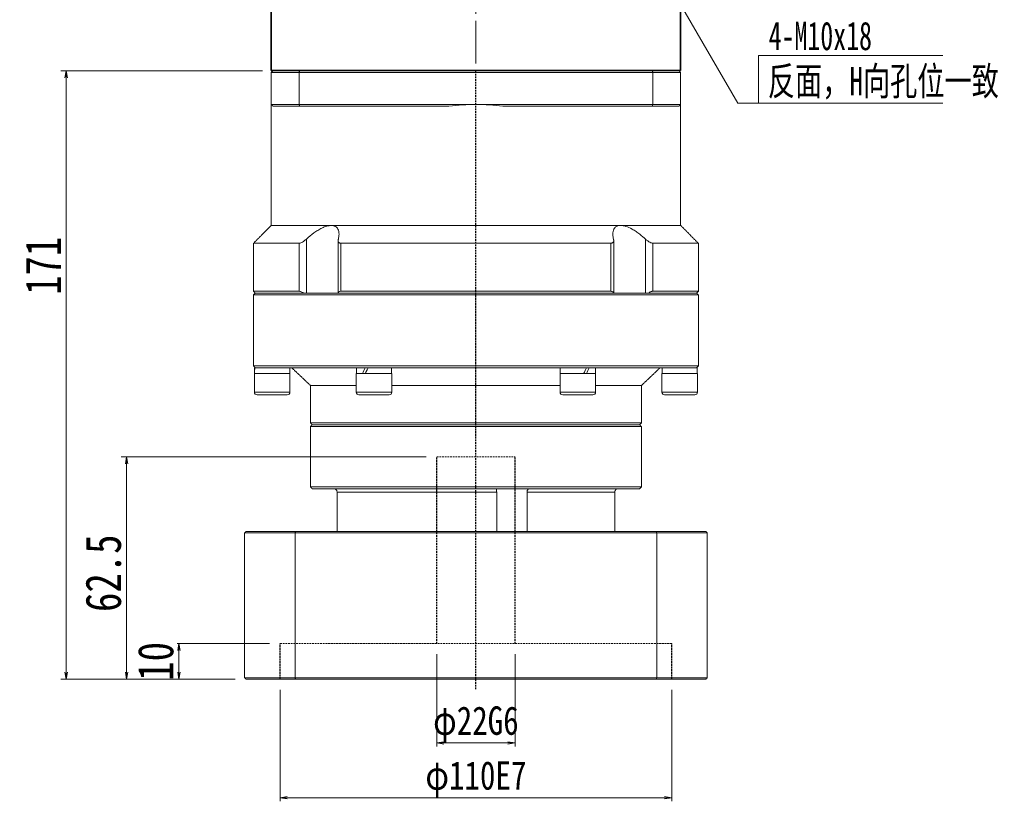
# Model space of a CAD drawing. Header units: millimetres. Extents: x -57 to 926, y -28 to 658.
# Tile 3 of 6: x 124 to 401, y 204 to 424. Entities that reach past the tile are written whole.
import ezdxf

# ---------------------------------------------------------------- set-up
doc = ezdxf.new("R2010")
doc.units = ezdxf.units.MM
doc.linetypes.add('DASHED', pattern=[0.75, 0.5, -0.25])
doc.linetypes.add('点画线', pattern=[18, 12, -2, 2, -2])
for name, color, linetype, lineweight in [('EB0', 7, 'Continuous', 35), ('中心线层', 1, '点画线', 18), ('尺寸线层', 3, 'Continuous', 18), ('粗实线层', 7, 'Continuous', 35)]:
    doc.layers.add(name, color=color, linetype=linetype, lineweight=lineweight)
doc.styles.get("Standard").update_dxf_attribs({"font": 'SimSun.ttf'})
doc.styles.add('宋体', font='SimSun.ttf', dxfattribs={"width": 0.8})
doc.styles.add('标准', font='txt', dxfattribs={"width": 0.667})
doc.dimstyles.new('A水平标注$0', dxfattribs={"dimtxt": 3.5, "dimasz": 2, "dimexe": 1.5, "dimexo": 3, "dimgap": 1.1, "dimtad": 1, "dimtoh": 1, "dimdec": 4, "dimdsep": 46, "dimtxsty": '宋体', "dimblk": 'OPEN', "dimcen": 3, "dimclrd": 3, "dimclre": 3, "dimclrt": 6, "dimadec": 0, "dimazin": 0, "dimtm": 1e-09, "dimtfac": 1, "dimtdec": 4, "dimtix": 1, "dimtmove": 0, "dimatfit": 3, "dimldrblk": 'OPEN', "dimfxl": 1, "dimtfill": 1, "dimtfillclr": 256, "dimlwd": 13, "dimlwe": 13, "dimarcsym": 0})
doc.dimstyles.new('D直径标注φ25', dxfattribs={"dimtxt": 3.5, "dimasz": 2, "dimexe": 1, "dimexo": 3, "dimtad": 1, "dimtoh": 1, "dimdec": 1, "dimdsep": 46, "dimtxsty": '宋体', "dimblk": 'OPEN', "dimcen": 3, "dimclrd": 3, "dimclre": 3, "dimclrt": 130, "dimadec": 0, "dimazin": 0, "dimtm": 1e-09, "dimtfac": 1, "dimtdec": 1, "dimtmove": 0, "dimatfit": 0, "dimldrblk": 'OPEN', "dimfxl": 1, "dimtfill": 1, "dimtfillclr": 256, "dimlwd": 13, "dimlwe": 13, "dimarcsym": 0})

# ---------------------------------------------------------------- blocks, each defined once
blk = doc.blocks.new('_Open')
at = {"color": 0, "linetype": 'ByBlock', "lineweight": -2}
for p, q in [((-1, 0.17), (0, 0)), ((-1, -0.17), (0, 0)), ((0, 0), (-1, 0))]:
    blk.add_line(p, q, dxfattribs=at)
blk = doc.blocks.new('*D37')
at = {"color": 3, "lineweight": 13, "transparency": 16777216}
for p, q in [((197.05, 235.36), (197.05, 204.02)), ((307.05, 235.36), (307.05, 204.02)), ((199.05, 205.02), (305.05, 205.02))]:
    blk.add_line(p, q, dxfattribs=at)
at = {"layer": 'Defpoints', "color": 0, "transparency": 16777216}
for p in [(197.05, 238.36), (307.05, 238.36), (307.05, 205.02)]:
    blk.add_point(p, dxfattribs=at)
at = {"color": 3, "lineweight": 13, "transparency": 16777216, "xscale": 2, "yscale": 2, "zscale": 2, "rotation": 180}
blk.add_blockref('_Open', (197.05, 205.02), dxfattribs=at)
at = {"color": 3, "lineweight": 13, "transparency": 16777216, "xscale": 2, "yscale": 2, "zscale": 2}
blk.add_blockref('_Open', (307.05, 205.02), dxfattribs=at)
at = {"color": 130, "transparency": 16777216, "insert": (252.05, 210.2), "char_height": 8, "attachment_point": 5, "style": '宋体'}
blk.add_mtext('φ110E7', dxfattribs=at)
blk = doc.blocks.new('*D38')
at = {"color": 3, "lineweight": 13, "transparency": 16777216}
for p, q in [((241.05, 245.36), (241.05, 219.43)), ((263.05, 245.36), (263.05, 219.43)), ((243.05, 220.43), (261.05, 220.43))]:
    blk.add_line(p, q, dxfattribs=at)
at = {"layer": 'Defpoints', "color": 0, "transparency": 16777216}
for p in [(241.05, 248.36), (263.05, 248.36), (263.05, 220.43)]:
    blk.add_point(p, dxfattribs=at)
at = {"color": 3, "lineweight": 13, "transparency": 16777216, "xscale": 2, "yscale": 2, "zscale": 2, "rotation": 180}
blk.add_blockref('_Open', (241.05, 220.43), dxfattribs=at)
at = {"color": 3, "lineweight": 13, "transparency": 16777216, "xscale": 2, "yscale": 2, "zscale": 2}
blk.add_blockref('_Open', (263.05, 220.43), dxfattribs=at)
at = {"color": 130, "transparency": 16777216, "insert": (252.05, 225.61), "char_height": 8, "attachment_point": 5, "style": '宋体'}
blk.add_mtext('φ22G6', dxfattribs=at)
blk = doc.blocks.new('*D39')
at = {"layer": 'Defpoints', "color": 0, "transparency": 16777216}
for p in [(195.05, 409.36), (136.93, 238.36), (187.45, 238.36)]:
    blk.add_point(p, dxfattribs=at)
at = {"layer": '尺寸线层', "color": 3, "lineweight": 13, "transparency": 16777216}
for p, q in [((192.05, 409.36), (135.43, 409.36)), ((136.93, 407.36), (136.93, 240.36)), ((184.45, 238.36), (135.43, 238.36))]:
    blk.add_line(p, q, dxfattribs=at)
at = {"layer": '尺寸线层', "color": 3, "lineweight": 13, "transparency": 16777216, "xscale": 2, "yscale": 2, "zscale": 2}
for p, rotation in [((136.93, 409.36), 90), ((136.93, 238.36), 270)]:
    blk.add_blockref('_Open', p, dxfattribs=dict(at, rotation=rotation))
at = {"layer": '尺寸线层', "color": 6, "transparency": 16777216, "insert": (130.43, 354.51), "char_height": 10, "attachment_point": 5, "rotation": 90, "style": '宋体', "bg_fill": 3, "box_fill_scale": 1.1, "bg_fill_color": 257, "bg_fill_transparency": 0}
blk.add_mtext('171', dxfattribs=at)
blk = doc.blocks.new('*D40')
at = {"layer": 'Defpoints', "color": 0, "transparency": 16777216}
for p in [(197.05, 248.36), (168.61, 238.36), (187.45, 238.36)]:
    blk.add_point(p, dxfattribs=at)
at = {"layer": '尺寸线层', "color": 3, "lineweight": 13, "transparency": 16777216}
for p, q in [((194.05, 248.36), (167.11, 248.36)), ((168.61, 246.36), (168.61, 240.36)), ((184.45, 238.36), (167.11, 238.36))]:
    blk.add_line(p, q, dxfattribs=at)
at = {"layer": '尺寸线层', "color": 3, "lineweight": 13, "transparency": 16777216, "xscale": 2, "yscale": 2, "zscale": 2}
for p, rotation in [((168.61, 248.36), 90), ((168.61, 238.36), 270)]:
    blk.add_blockref('_Open', p, dxfattribs=dict(at, rotation=rotation))
at = {"layer": '尺寸线层', "color": 6, "transparency": 16777216, "insert": (162.11, 243.36), "char_height": 10, "attachment_point": 5, "rotation": 90, "style": '宋体', "bg_fill": 3, "box_fill_scale": 1.1, "bg_fill_color": 257, "bg_fill_transparency": 0}
blk.add_mtext('10', dxfattribs=at)
blk = doc.blocks.new('*D41')
at = {"layer": 'Defpoints', "color": 0, "transparency": 16777216}
for p in [(241.05, 300.86), (153.9, 238.36), (187.45, 238.36)]:
    blk.add_point(p, dxfattribs=at)
at = {"layer": '尺寸线层', "color": 3, "lineweight": 13, "transparency": 16777216}
for p, q in [((238.05, 300.86), (152.4, 300.86)), ((153.9, 298.86), (153.9, 240.36)), ((184.45, 238.36), (152.4, 238.36))]:
    blk.add_line(p, q, dxfattribs=at)
at = {"layer": '尺寸线层', "color": 3, "lineweight": 13, "transparency": 16777216, "xscale": 2, "yscale": 2, "zscale": 2}
for p, rotation in [((153.9, 300.86), 90), ((153.9, 238.36), 270)]:
    blk.add_blockref('_Open', p, dxfattribs=dict(at, rotation=rotation))
at = {"layer": '尺寸线层', "color": 6, "transparency": 16777216, "insert": (147.4, 268.11), "char_height": 10, "attachment_point": 5, "rotation": 90, "style": '宋体', "bg_fill": 3, "box_fill_scale": 1.1, "bg_fill_color": 257, "bg_fill_transparency": 0}
blk.add_mtext('62.5', dxfattribs=at)

msp = doc.modelspace()

# ---------------------------------------------------------------- linework, layer by layer
at = {"color": 7, "linetype": 'Continuous', "lineweight": 15}
for p, q in [((194.54989, 408.86424), (202.35331, 408.86424)), ((194.54989, 408.86424), (194.54989, 399.86424)), ((202.53979, 409.36424), (195.04989, 409.36424)), ((202.35331, 408.86424), (301.74647, 408.86424)), ((202.35331, 399.86424), (202.35331, 408.86424)), ((301.55999, 409.36424), (202.53979, 409.36424)), ((309.04989, 409.36424), (301.55999, 409.36424)), ((301.74647, 408.86424), (301.74647, 399.86424)), ((301.74647, 408.86424), (309.54989, 408.86424)), ((309.54989, 399.86424), (309.54989, 408.86424)), ((202.35331, 399.86424), (194.54989, 399.86424)), ((195.04989, 399.36424), (202.53979, 399.36424)), ((252.04989, 399.86424), (202.35331, 399.86424)), ((202.53979, 399.36424), (244.48352, 399.36424)), ((301.74647, 399.86424), (252.04989, 399.86424)), ((259.61626, 399.36424), (301.55999, 399.36424)), ((301.55999, 399.36424), (309.04989, 399.36424)), ((309.54989, 399.86424), (301.74647, 399.86424)), ((211.39125, 365.86424), (194.54989, 365.86424)), ((292.70853, 365.86424), (211.39125, 365.86424)), ((309.54989, 365.86424), (292.70853, 365.86424)), ((202.36589, 360.86424), (189.54989, 360.86424)), ((202.36589, 360.86424), (202.36589, 347.36424)), ((204.40465, 346.86424), (204.40465, 362.01162)), ((289.96756, 360.86424), (214.13222, 360.86424)), ((214.13222, 347.36424), (214.13222, 360.86424)), ((289.96756, 360.86424), (289.96756, 347.36424)), ((299.69513, 362.01162), (299.69513, 346.86424)), ((314.54989, 360.86424), (301.73389, 360.86424)), ((301.73389, 347.36424), (301.73389, 360.86424)), ((202.36589, 347.36424), (189.54989, 347.36424)), ((189.54989, 346.36424), (252.04989, 346.36424)), ((252.04989, 346.86424), (190.04989, 346.86424)), ((190.04989, 346.86424), (203.58726, 346.86424)), ((213.37983, 346.86424), (290.71995, 346.86424)), ((289.96756, 347.36424), (214.13222, 347.36424)), ((314.04989, 346.86424), (252.04989, 346.86424)), ((252.04989, 346.36424), (314.54989, 346.36424)), ((300.51252, 346.86424), (314.04989, 346.86424)), ((314.54989, 347.36424), (301.73389, 347.36424)), ((314.54989, 326.36424), (189.54989, 326.36424)), ((194.79989, 324.26424), (189.79989, 324.26424)), ((189.85989, 325.86424), (190.04989, 325.86424)), ((190.06597, 325.86424), (189.94703, 325.86424)), ((190.06597, 325.86424), (219.83515, 325.86424)), ((199.79989, 324.26424), (194.79989, 324.26424)), ((227.75502, 324.26424), (218.42489, 324.26424)), ((220.95489, 325.86424), (219.83515, 325.86424)), ((220.95489, 325.86424), (221.04989, 325.86424)), ((221.02003, 325.86424), (221.75489, 325.86424)), ((222.28071, 325.86424), (221.79846, 325.86424)), ((222.28071, 325.86424), (281.81907, 325.86424)), ((228.42489, 324.26424), (227.75502, 324.26424)), ((285.67489, 324.26424), (275.67489, 324.26424)), ((283.14489, 325.86424), (281.81907, 325.86424)), ((283.07975, 325.86424), (283.90132, 325.86424)), ((283.90132, 325.86424), (283.84645, 325.86424)), ((284.26463, 325.86424), (283.90132, 325.86424)), ((284.26463, 325.86424), (314.03381, 325.86424)), ((314.29989, 324.26424), (304.29989, 324.26424)), ((314.23989, 325.86424), (314.04989, 325.86424)), ((314.15275, 325.86424), (314.04989, 325.86424)), ((194.79989, 319.01424), (189.79989, 319.01424)), ((190.54989, 318.26424), (194.79989, 318.26424)), ((199.79989, 319.01424), (194.79989, 319.01424)), ((194.79989, 318.26424), (199.04989, 318.26424)), ((218.42489, 320.86424), (205.54989, 320.86424)), ((227.75502, 319.01424), (218.42489, 319.01424)), ((219.17489, 318.26424), (227.1055, 318.26424)), ((227.1055, 318.26424), (227.67489, 318.26424)), ((228.42489, 319.01424), (227.75502, 319.01424)), ((275.67489, 320.86424), (228.42489, 320.86424)), ((285.67489, 319.01424), (275.67489, 319.01424)), ((276.42489, 318.26424), (284.92489, 318.26424)), ((298.54989, 320.86424), (285.67489, 320.86424)), ((314.29989, 319.01424), (304.29989, 319.01424)), ((305.04989, 318.26424), (313.54989, 318.26424)), ((298.54989, 310.36424), (205.54989, 310.36424)), ((206.04989, 309.86424), (298.04989, 309.86424)), ((252.04989, 309.86424), (206.04989, 309.86424)), ((298.04989, 309.86424), (252.04989, 309.86424)), ((205.54989, 309.36424), (252.04989, 309.36424)), ((252.04989, 309.36424), (298.54989, 309.36424)), ((298.54989, 292.36424), (205.54989, 292.36424)), ((206.04989, 291.86424), (298.04989, 291.86424)), ((213.04912, 290.86424), (257.87832, 290.86424)), ((213.04912, 279.86424), (213.04912, 290.86424)), ((257.87832, 290.86424), (257.87832, 279.86424)), ((266.40974, 279.86424), (266.40974, 290.86424)), ((266.40974, 290.86424), (291.05066, 290.86424)), ((291.05066, 290.86424), (291.05066, 279.86424)), ((187.04989, 279.46424), (201.24389, 279.46424)), ((187.04989, 279.46424), (187.04989, 238.76424)), ((201.38185, 279.86424), (187.44989, 279.86424)), ((201.24389, 279.46424), (201.24389, 238.76424)), ((201.24389, 279.46424), (302.85589, 279.46424)), ((302.71793, 279.86424), (201.38185, 279.86424)), ((316.64989, 279.86424), (302.71793, 279.86424)), ((302.85589, 279.46424), (317.04989, 279.46424)), ((302.85589, 279.46424), (302.85589, 238.76424)), ((317.04989, 279.46424), (317.04989, 238.76424)), ((201.24389, 238.76424), (187.04989, 238.76424)), ((187.44989, 238.36424), (201.38185, 238.36424)), ((302.85589, 238.76424), (201.24389, 238.76424)), ((201.38185, 238.36424), (302.71793, 238.36424)), ((302.71793, 238.36424), (316.64989, 238.36424)), ((317.04989, 238.76424), (302.85589, 238.76424))]:
    msp.add_line(p, q, dxfattribs=at)
at = {"color": 1, "linetype": 'DASHED'}
msp.add_line((252.04989, 235.50033), (252.04989, 409.36424), dxfattribs=at)
at = {"color": 6, "linetype": 'DASHED', "lineweight": 15}
for p, q in [((241.04989, 300.86424), (263.04989, 300.86424)), ((197.04989, 248.36424), (307.04989, 248.36424))]:
    msp.add_line(p, q, dxfattribs=at)
at = {"color": 6, "linetype": 'DASHED'}
for p, q in [((241.04989, 248.36424), (241.04989, 300.86424)), ((263.04989, 248.36424), (263.04989, 300.86424)), ((197.04989, 238.36424), (197.04989, 248.36424)), ((307.04989, 238.36424), (307.04989, 248.36424))]:
    msp.add_line(p, q, dxfattribs=at)
at = {"color": 7, "linetype": 'Continuous', "lineweight": 15}
for centre, radius, start, end in [((252.04989, 342.36424), 57.5, 90, 97.5614297), ((252.04989, 342.36424), 57.5, 82.4385703, 90), ((190.54989, 319.01424), 0.75, 180, 270), ((199.04989, 319.01424), 0.75, 270, 0), ((219.17489, 319.01424), 0.75, 180, 270), ((227.67489, 319.01424), 0.75, 270, 0), ((276.42489, 319.01424), 0.75, 180, 270), ((284.92489, 319.01424), 0.75, 270, 0), ((305.04989, 319.01424), 0.75, 180, 270), ((313.54989, 319.01424), 0.75, 270, 0)]:
    msp.add_arc(centre, radius, start, end, dxfattribs=at)
at = {"color": 7, "linetype": 'Continuous', "lineweight": 15, "extrusion": (0, 0, -1)}
for centre, major_axis, ratio, start_param, end_param in [((194.79989, 324.26424), (0, 8.55633), 0.577350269, 4.71238898, 4.900492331), ((194.79989, 325.86424), (0, 8.55633), 0.577350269, 4.618754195, 4.71238898), ((223.42489, 325.86424), (4.54557, 8.49348), 0.227735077, 4.403003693, 4.591107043), ((223.42489, 324.26424), (4.54557, 8.49348), 0.227735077, 4.591107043, 4.779210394), ((223.42489, 325.86424), (3.07332, 5.74255), 0.227735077, 4.466025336, 4.591107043), ((280.67489, 325.86424), (4.54557, 8.49348), 0.227735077, 1.44951439, 1.63761774), ((280.67489, 324.26424), (3.07332, 5.74255), 0.227735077, 1.32443269, 1.44951439), ((280.67489, 324.26424), (4.54557, 8.49348), 0.227735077, 1.261411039, 1.44951439), ((309.29989, 325.86424), (0, 8.55633), 0.577350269, 1.570796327, 1.758899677), ((309.29989, 324.26424), (0, 8.55633), 0.577350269, 1.477161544, 1.570796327)]:
    msp.add_ellipse(centre, major_axis=major_axis, ratio=ratio, start_param=start_param, end_param=end_param, dxfattribs=at)
at = {"color": 7, "linetype": 'Continuous', "lineweight": 15}
for points in [[(194.54989, 408.86424), (195.04989, 409.36424)], [(202.35331, 408.86424), (202.53979, 409.36424)], [(301.74647, 408.86424), (301.55999, 409.36424)], [(309.04989, 409.36424), (309.54989, 408.86424)], [(194.54989, 365.86424), (194.54989, 399.86424)], [(194.54989, 399.86424), (195.04989, 399.36424)], [(202.35331, 399.86424), (202.53979, 399.36424)], [(301.74647, 399.86424), (301.55999, 399.36424)], [(309.04989, 399.36424), (309.54989, 399.86424)], [(309.54989, 399.86424), (309.54989, 365.86424)], [(189.54989, 360.86424), (194.54989, 365.86424)], [(309.54989, 365.86424), (314.54989, 360.86424)], [(189.54989, 347.36424), (189.54989, 360.86424)], [(213.34559, 346.86424), (213.34559, 361.63415)], [(290.75419, 361.63445), (290.75419, 346.86424)], [(314.54989, 360.86424), (314.54989, 347.36424)], [(190.04989, 346.86424), (189.54989, 347.36424)], [(189.54989, 346.36424), (190.04989, 346.86424)], [(189.54989, 326.36424), (189.54989, 346.36424)], [(314.54989, 347.36424), (314.04989, 346.86424)], [(314.04989, 346.86424), (314.54989, 346.36424)], [(314.54989, 346.36424), (314.54989, 326.36424)], [(190.04989, 325.86424), (189.54989, 326.36424)], [(189.79989, 319.01424), (189.79989, 324.26424)], [(199.73989, 325.86424), (199.73989, 324.26424)], [(199.79989, 324.26424), (199.79989, 319.01424)], [(205.54989, 320.86424), (200.29989, 325.86424)], [(218.42489, 319.01424), (218.42489, 324.26424)], [(218.48489, 324.26424), (218.48489, 325.86424)], [(228.36489, 325.86424), (228.36489, 324.26424)], [(228.42489, 324.26424), (228.42489, 319.01424)], [(275.67489, 319.01424), (275.67489, 324.26424)], [(275.73489, 324.26424), (275.73489, 325.86424)], [(285.61489, 325.86424), (285.61489, 324.26424)], [(285.67489, 324.26424), (285.67489, 319.01424)], [(303.79989, 325.86424), (298.54989, 320.86424)], [(304.29989, 319.01424), (304.29989, 324.26424)], [(304.35989, 324.26424), (304.35989, 325.86424)], [(314.54989, 326.36424), (314.04989, 325.86424)], [(314.29989, 324.26424), (314.29989, 319.01424)], [(205.54989, 310.36424), (205.54989, 320.86424)], [(298.54989, 320.86424), (298.54989, 310.36424)], [(206.04989, 309.86424), (205.54989, 310.36424)], [(205.54989, 309.36424), (206.04989, 309.86424)], [(298.54989, 310.36424), (298.04989, 309.86424)], [(298.04989, 309.86424), (298.54989, 309.36424)], [(205.54989, 292.36424), (205.54989, 309.36424)], [(298.54989, 309.36424), (298.54989, 292.36424)], [(206.04989, 291.86424), (205.54989, 292.36424)], [(298.54989, 292.36424), (298.04989, 291.86424)], [(187.04989, 279.46424), (187.44989, 279.86424)], [(201.24389, 279.46424), (201.38185, 279.86424)], [(302.85589, 279.46424), (302.71793, 279.86424)], [(316.64989, 279.86424), (317.04989, 279.46424)], [(187.04989, 238.76424), (187.44989, 238.36424)], [(201.38185, 238.36424), (201.24389, 238.76424)], [(302.71793, 238.36424), (302.85589, 238.76424)], [(316.64989, 238.36424), (317.04989, 238.76424)]]:
    msp.add_open_spline(points, degree=1, dxfattribs=at)
for points, knots in [([(211.39125, 365.86424), (210.98973, 365.82588), (210.15858, 365.74648), (208.82634, 365.19245), (207.60113, 364.50425), (206.11304, 363.50247), (205.09362, 362.61286), (204.40465, 362.01162)], [0, 0, 0, 0, 1.493533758, 3.091577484, 4.322036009, 5.554470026, 8.123989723, 8.123989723, 8.123989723, 8.123989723]), ([(213.39661, 362.01162), (213.44809, 362.24487), (213.55147, 362.71324), (213.6063, 363.43277), (213.5505, 364.161), (213.33869, 364.79742), (212.99437, 365.28777), (212.57597, 365.61004), (212.06738, 365.80575), (211.66151, 365.86171), (211.42334, 365.86394), (211.39125, 365.86424)], [0, 0, 0, 0, 0.626246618, 1.257495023, 2.032414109, 2.823629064, 3.42820033, 4.048095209, 4.555440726, 5.077036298, 5.158257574, 5.158257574, 5.158257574, 5.158257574]), ([(292.70853, 365.86424), (292.52772, 365.85508), (292.16151, 365.83653), (291.69258, 365.68621), (291.29114, 365.44699), (290.92061, 365.06414), (290.63747, 364.50716), (290.4983, 363.76113), (290.5102, 362.92343), (290.63852, 362.31712), (290.70317, 362.01162)], [0, 0, 0, 0, 0.468845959, 0.949596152, 1.451964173, 1.965089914, 2.734777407, 3.526210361, 4.335728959, 5.157885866, 5.157885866, 5.157885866, 5.157885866]), ([(299.69513, 362.01162), (299.16848, 362.47655), (298.31695, 363.22828), (297.02685, 364.16055), (295.71267, 364.97763), (294.23774, 365.65329), (293.1833, 365.85983), (292.741, 365.86394), (292.70853, 365.86424)], [0, 0, 0, 0, 1.982297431, 3.205120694, 4.453658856, 6.379550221, 7.997496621, 8.125663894, 8.125663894, 8.125663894, 8.125663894]), ([(204.40465, 362.01162), (204.146, 361.7901), (203.71919, 361.42458), (203.09241, 361.06121), (202.65647, 360.88957), (202.45171, 360.87172), (202.36589, 360.86424)], [0, 0, 0, 0, 0.923658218, 1.524159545, 2.020218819, 2.378137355, 2.378137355, 2.378137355, 2.378137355]), ([(214.13222, 360.86424), (214.06397, 360.86755), (213.92513, 360.87429), (213.75242, 360.92753), (213.60894, 361.00883), (213.48556, 361.12837), (213.39276, 361.29316), (213.34406, 361.50679), (213.34171, 361.74759), (213.3782, 361.92309), (213.39661, 362.01162)], [0, 0, 0, 0, 0.165195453, 0.336098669, 0.501143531, 0.67031152, 0.899665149, 1.135559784, 1.381616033, 1.632058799, 1.632058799, 1.632058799, 1.632058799]), ([(290.70317, 362.01162), (290.72493, 361.90141), (290.76907, 361.67785), (290.74312, 361.41067), (290.66423, 361.20497), (290.55954, 361.06659), (290.42176, 360.96328), (290.27498, 360.9026), (290.12116, 360.86976), (290.01907, 360.86609), (289.96756, 360.86424)], [0, 0, 0, 0, 0.312581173, 0.634124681, 0.837734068, 1.046108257, 1.214079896, 1.386575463, 1.508153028, 1.631948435, 1.631948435, 1.631948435, 1.631948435]), ([(301.73389, 360.86424), (301.61322, 360.87823), (301.37242, 360.90614), (300.86621, 361.13366), (300.28264, 361.50111), (299.89524, 361.83773), (299.69513, 362.01162)], [0, 0, 0, 0, 0.48914015, 0.976123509, 1.653805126, 2.377879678, 2.377879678, 2.377879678, 2.377879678]), ([(202.36589, 347.36424), (202.48643, 347.35008), (202.72698, 347.32182), (203.16559, 347.12811), (203.45037, 346.9499), (203.58726, 346.86424)], [0, 0, 0, 0, 0.457440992, 0.912864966, 1.334419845, 1.334419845, 1.334419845, 1.334419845]), ([(213.37983, 346.86424), (213.42819, 346.97502), (213.51711, 347.17869), (213.80343, 347.34002), (214.03654, 347.3572), (214.13222, 347.36424)], [0, 0, 0, 0, 0.4023771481, 0.7397651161, 0.974629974, 0.974629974, 0.974629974, 0.974629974]), ([(289.96756, 347.36424), (290.10139, 347.35008), (290.36846, 347.32182), (290.61373, 347.12811), (290.68547, 346.9499), (290.71995, 346.86424)], [0, 0, 0, 0, 0.33430891, 0.6671437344, 0.9752262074, 0.9752262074, 0.9752262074, 0.9752262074]), ([(300.51252, 346.86424), (300.69249, 346.97502), (301.02337, 347.17869), (301.45151, 347.34002), (301.65172, 347.3572), (301.73389, 347.36424)], [0, 0, 0, 0, 0.551089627, 1.013171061, 1.334838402, 1.334838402, 1.334838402, 1.334838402]), ([(213.04912, 290.86424), (213.03889, 290.97433), (213.01843, 291.19447), (212.85885, 291.48936), (212.61963, 291.71729), (212.34215, 291.84503), (212.15164, 291.85866), (212.07366, 291.86424)], [0, 0, 0, 0, 0.324175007, 0.648284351, 0.979229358, 1.316860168, 1.550819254, 1.550819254, 1.550819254, 1.550819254]), ([(257.8483, 291.74072), (257.84783, 291.73325), (257.84486, 291.68616), (257.8575, 291.50298), (257.87367, 291.20997), (257.87677, 290.9795), (257.87832, 290.86424)], [0, 0, 0, 0, 0.0513915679, 0.3237471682, 0.6004135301, 0.8771995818, 0.8771995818, 0.8771995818, 0.8771995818]), ([(266.40974, 290.86424), (266.41636, 290.97433), (266.42962, 291.19447), (266.52896, 291.48936), (266.6654, 291.71729), (266.80706, 291.84503), (266.88958, 291.85866), (266.92336, 291.86424)], [0, 0, 0, 0, 0.251379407, 0.502707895, 0.759337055, 1.021150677, 1.202572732, 1.202572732, 1.202572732, 1.202572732]), ([(292.02612, 291.86424), (292.00922, 291.86396), (291.88391, 291.86189), (291.65168, 291.80856), (291.37102, 291.63331), (291.16212, 291.3699), (291.06256, 291.09605), (291.05369, 290.92324), (291.05066, 290.86424)], [0, 0, 0, 0, 0.05070556, 0.376081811, 0.704498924, 1.040598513, 1.377079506, 1.551483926, 1.551483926, 1.551483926, 1.551483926])]:
    msp.add_open_spline(points, degree=3, knots=knots, dxfattribs=at)
at = {"layer": 'EB0'}
msp.add_line((309.54989, 409.36424), (194.54989, 409.36424), dxfattribs=at)
at = {"layer": '中心线层'}
msp.add_line((252.04989, 567.36424), (252.04989, 409.36424), dxfattribs=at)
at = {"layer": '尺寸线层', "color": 0, "linetype": 'Continuous'}
msp.add_line((296.5781, 450.16768), (325.66093, 400.23244), dxfattribs=at)
at = {"layer": '尺寸线层', "color": 0}
for p, q in [((331.47271, 413.65395), (383.26249, 413.65395)), ((331.47271, 400.23244), (331.47271, 413.65395)), ((325.66093, 400.23244), (331.47271, 400.23244)), ((331.47271, 400.23244), (383.26249, 400.23244))]:
    msp.add_line(p, q, dxfattribs=at)
at = {"layer": '粗实线层'}
for p, q in [((194.54989, 409.36424), (194.54989, 426.36424)), ((309.54989, 409.36424), (309.54989, 426.36424))]:
    msp.add_line(p, q, dxfattribs=at)

# ---------------------------------------------------------------- texts
at = {"layer": '尺寸线层', "color": 0, "style": '标准', "width": 0.667}
msp.add_text('4-M10x18', height=8, dxfattribs=at).set_placement((334.28976, 415.13242))
at = {"layer": '尺寸线层', "color": 0, "width": 0.7}
msp.add_text('反面，H向孔位一致', height=8, dxfattribs=at).set_placement((334.06107, 402.42673))

# ---------------------------------------------------------------- dimensions: what is measured, and where the dimension line sits
dim = msp.add_linear_dim(base=(263.04989, 220.43489), p1=(241.04989, 248.36424), p2=(263.04989, 248.36424), text='<>G6', dimstyle='D直径标注φ25', override={"dimtxt": 8, "dimgap": 1, "dimpost": 'φ<>', "dimtfill": 0})
dim.commit()
dim.dimension.update_dxf_attribs({"geometry": '*D38', "text_midpoint": (252.04989, 220.43489), "dimtype": 160})
dim = msp.add_linear_dim(base=(307.04989, 205.01958), p1=(197.04989, 238.36424), p2=(307.04989, 238.36424), text='φ<>E7', dimstyle='D直径标注φ25', override={"dimtxt": 8, "dimgap": 1, "dimtad": 1, "dimjust": 0, "dimdec": 1, "dimlfac": 1, "dimpost": '<>', "dimse1": 0, "dimse2": 0, "dimsd1": 0, "dimsd2": 0, "dimtofl": 1, "dimtvp": 0.1, "dimtfill": 0})
dim.commit()
dim.dimension.update_dxf_attribs({"geometry": '*D37', "text_midpoint": (252.04989, 210.19835)})

# ---------------------------------------------------------------- next in the draw order: dimensions: what is measured, and where the dimension line sits
at = {"layer": '尺寸线层'}
dim = msp.add_linear_dim(base=(136.92586, 238.36424), p1=(195.04989, 409.36424), p2=(187.44989, 238.36424), angle=90, dimstyle='A水平标注$0', override={"dimtxt": 10, "dimgap": 1.5, "dimblk": 'Open', "dimtfill": 1, "dimtfillclr": 256}, dxfattribs=at)
dim.commit()
dim.dimension.update_dxf_attribs({"geometry": '*D39', "text_midpoint": (136.92586, 354.50969), "dimtype": 160})

# ---------------------------------------------------------------- next in the draw order: dimensions: what is measured, and where the dimension line sits
dim = msp.add_linear_dim(base=(168.61386, 238.36424), p1=(197.04989, 248.36424), p2=(187.44989, 238.36424), angle=90, dimstyle='A水平标注$0', override={"dimtxt": 10, "dimgap": 1.5, "dimblk": 'Open', "dimtfill": 1, "dimtfillclr": 256}, dxfattribs=at)
dim.commit()
dim.dimension.update_dxf_attribs({"geometry": '*D40', "text_midpoint": (168.61386, 243.36424), "dimtype": 160})

# ---------------------------------------------------------------- next in the draw order: dimensions: what is measured, and where the dimension line sits
dim = msp.add_linear_dim(base=(153.89665, 238.36424), p1=(241.04989, 300.86424), p2=(187.44989, 238.36424), angle=90, dimstyle='A水平标注$0', override={"dimtxt": 10, "dimgap": 1.5, "dimblk": 'Open', "dimtfill": 1, "dimtfillclr": 256}, dxfattribs=at)
dim.commit()
dim.dimension.update_dxf_attribs({"geometry": '*D41', "text_midpoint": (153.89665, 268.11424), "dimtype": 160})

doc.saveas('drawing.dxf')
